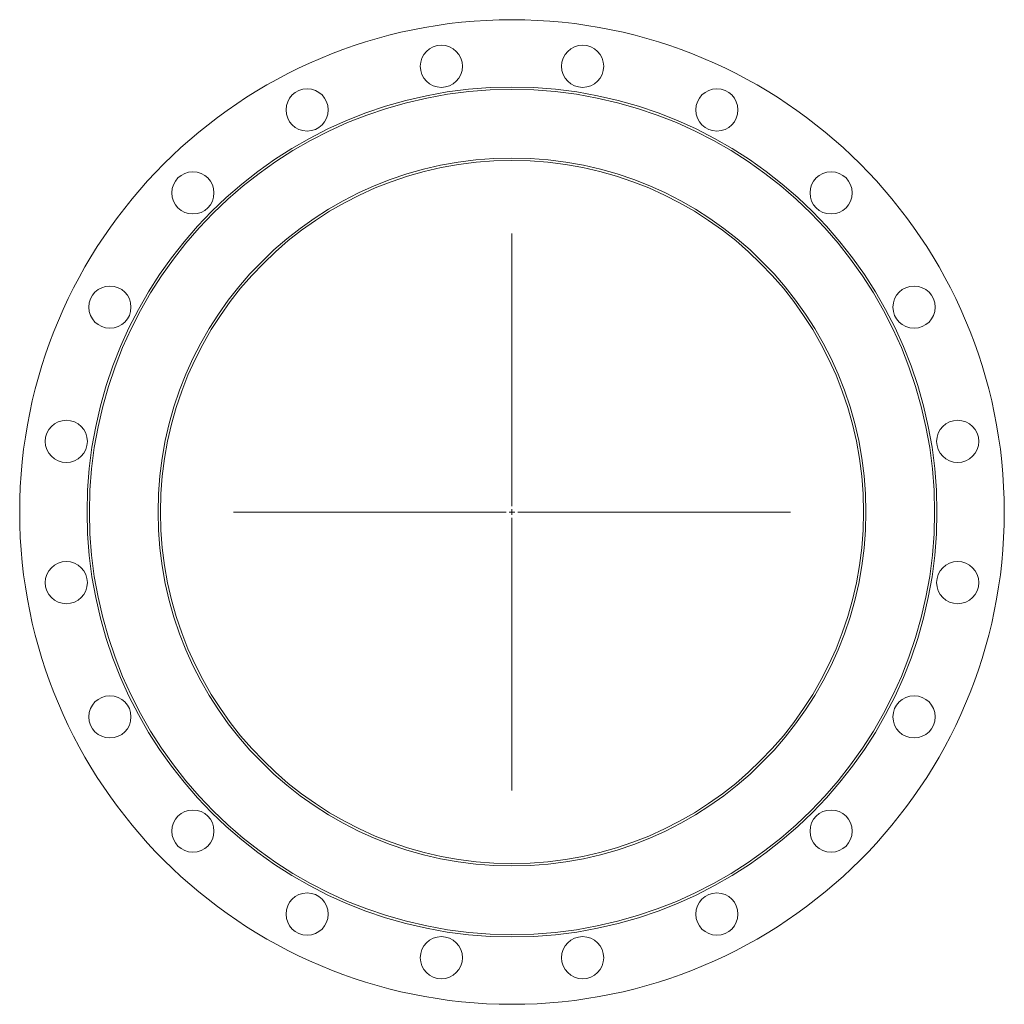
# Model space of a CAD drawing. Header units: millimetres. Extents: x -217 to 623, y -270 to 570.
import ezdxf

# ---------------------------------------------------------------- set-up
doc = ezdxf.new("R2010")
doc.units = ezdxf.units.MM

# ---------------------------------------------------------------- blocks, each defined once
blk = doc.blocks.new('SW_CENTERMARKSYMBOL_0')
at = {"color": 0, "linetype": 'Continuous', "lineweight": 0}
for p, q in [((0, 5), (0, 237.5)), ((-5, 0), (-237.5, 0)), ((0, 0), (-2.5, 0)), ((0, 0), (0, 2.5)), ((0, 0), (0, -2.5)), ((0, 0), (2.5, 0)), ((5, 0), (237.5, 0)), ((0, -5), (0, -237.5))]:
    blk.add_line(p, q, dxfattribs=at)

msp = doc.modelspace()

# ---------------------------------------------------------------- linework, layer by layer
at = {"color": 7, "linetype": 'Continuous', "lineweight": 15}
for centre, radius in [((202.59, 150.21), 420), ((142.37, 530.47), 18), ((262.82, 530.47), 18), ((202.59, 150.21), 362.5), ((202.59, 150.21), 360.5), ((27.81, 493.25), 18), ((377.38, 493.25), 18), ((202.59, 150.21), 302), ((202.59, 150.21), 300), ((-69.64, 422.45), 18), ((474.83, 422.45), 18), ((-140.45, 325), 18), ((545.63, 325), 18), ((-177.67, 210.44), 18), ((582.85, 210.44), 18), ((-177.67, 89.99), 18), ((582.85, 89.99), 18), ((-140.45, -24.57), 18), ((545.63, -24.57), 18), ((-69.64, -122.02), 18), ((474.83, -122.02), 18), ((27.81, -192.82), 18), ((377.38, -192.82), 18), ((142.37, -230.05), 18), ((262.82, -230.05), 18)]:
    msp.add_circle(centre, radius, dxfattribs=at)

# ---------------------------------------------------------------- block references
at = {"color": 7, "linetype": 'Continuous', "lineweight": 0}
msp.add_blockref('SW_CENTERMARKSYMBOL_0', (202.59, 150.21), dxfattribs=at)

doc.saveas('drawing.dxf')
